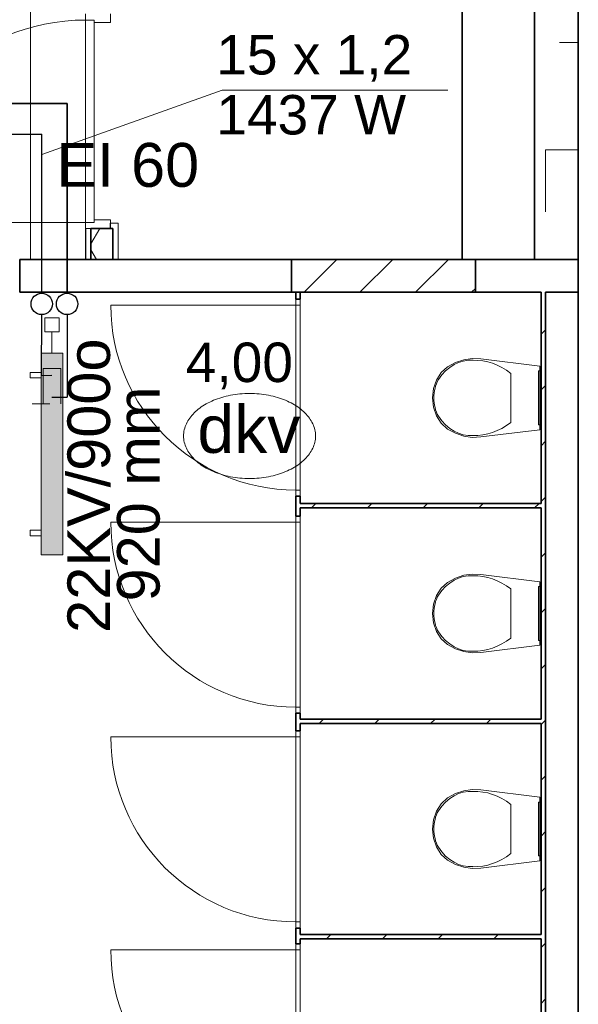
# Model space of a CAD drawing. Header units: millimetres. Extents: x -75424 to 111134, y 39940 to 476713.
# Tile 21 of 24: x 47109 to 49659, y 240561 to 245055. Entities that reach past the tile are written whole.
import ezdxf
from ezdxf.lldxf.tags import DXFTag

# ---------------------------------------------------------------- set-up
doc = ezdxf.new("R2010")
doc.units = ezdxf.units.MM
doc.header["$MEASUREMENT"] = 0
doc.linetypes.add('Przerywana', pattern=[5.644444, 2.822222, -2.822222])
for name, color, linetype in [('#podkład', 252, 'Continuous'), ('2D - Rysunki i Obrazki', 7, 'Continuous'), ('Drzwi Archicad', 7, 'Continuous'), ('Instalacje - Elektryczne', 7, 'Continuous'), ('IS_Armatura_podłączeniowa_grz._dolnozas.', 7, 'SOLID'), ('IS_Armatura_Therm', 7, 'SOLID'), ('IS_Grafika', 7, 'SOLID'), ('IS_Grzejniki_Plan_rzut', 7, 'SOLID'), ('IS_Opisy_działek_Therm', 7, 'SOLID'), ('IS_Powrót', 5, 'DASH'), ('IS_Text_Armatury_Therm', 7, 'Continuous'), ('IS_Text_Odbiornikow_Therm', 7, 'Continuous'), ('IS_Zasilanie', 1, 'SOLID'), ('Konstrukcja - Ściany działowe', 7, 'Continuous'), ('Konstrukcja - Ściany zewnętrzne', 7, 'Continuous'), ('Wnętrze - Wyposażenie', 7, 'Continuous'), ('Znaczniki drzwi Archicada', 7, 'Continuous')]:
    doc.layers.add(name, color=color, linetype=linetype)
doc.styles.add('MtXpl_Arial', font='arial.ttf', dxfattribs={"height": 0.2})
doc.styles.get("Standard").update_dxf_attribs({"font": 'arial.ttf'})
doc.styles.add('STYL_AUTOMATYCZNY_1', font='arial.ttf')
doc.linetypes.add('CO_LINE', pattern='A,12.7,-5.08,["C.O.",Standard,S=2.54,R=0,X=-2.54,Y=-1.27],-6.35', length=24.13)
tags = doc.linetypes.add('DASH', pattern=[15, 10, -5]).pattern_tags.tags
tags[6:7] = [DXFTag(74, 4), DXFTag(75, 0), DXFTag(340, '0'), DXFTag(46, 0.0), DXFTag(50, 0.0), DXFTag(44, 0.0), DXFTag(45, 0.0)]
tags[4:5] = [DXFTag(74, 4), DXFTag(75, 0), DXFTag(340, '0'), DXFTag(46, 0.0), DXFTag(50, 0.0), DXFTag(44, 0.0), DXFTag(45, 0.0)]
tags = doc.linetypes.add('SOLID', pattern=[10, 10, 0]).pattern_tags.tags
tags[6:7] = [DXFTag(74, 4), DXFTag(75, 0), DXFTag(340, '0'), DXFTag(46, 0.0), DXFTag(50, 0.0), DXFTag(44, 0.0), DXFTag(45, 0.0)]
tags[4:5] = [DXFTag(74, 4), DXFTag(75, 0), DXFTag(340, '0'), DXFTag(46, 0.0), DXFTag(50, 0.0), DXFTag(44, 0.0), DXFTag(45, 0.0)]
pattern_1 = [(45, (-208051.03, 747718.21), (-127.27922, 127.27922), [])]

# ---------------------------------------------------------------- blocks, each defined once
blk = doc.blocks.new('SDFGHB')
at = {"layer": 'Konstrukcja - Ściany działowe', "linetype": 'Continuous', "lineweight": 13}
h = blk.add_hatch(dxfattribs=at)
h.set_pattern_fill('Izolacja_miękka_0001', color=252, style=0, pattern_type=2)
h.set_pattern_definition([(60, (-208051.03, 747718.21), (-129.90381, 75), []), (120, (-208051.03, 747718.21), (129.90381, 75), [])])
h.paths.add_polyline_path([(47092.6, 464101.5), (47092.6, 463960.5), (47192.6, 463960.5), (47192.6, 464101.5), (47182.6, 464101.5)])
h = blk.add_hatch(dxfattribs=at)
h.set_pattern_fill('Bloczki_ceramiczne_0001', color=252, style=0, pattern_type=2)
h.set_pattern_definition(pattern_1)
h.paths.add_polyline_path([(48007.6, 463960.5), (48007.6, 463810.5), (48847.6, 463810.5), (48847.6, 463960.5)])
h = blk.add_hatch(dxfattribs=at)
h.set_pattern_fill('Bloczki_ceramiczne_0001', color=252, style=0, pattern_type=2)
h.set_pattern_definition(pattern_1)
h.paths.add_polyline_path([(49167.6, 458910.5), (49167.6, 463810.5), (49147.6, 463810.5), (49147.6, 458910.5)])
h = blk.add_hatch(dxfattribs=at)
h.set_pattern_fill('Bloczki_ceramiczne_0001', color=252, style=0, pattern_type=2)
h.set_pattern_definition(pattern_1)
h.paths.add_polyline_path([(48027.6, 462788.9), (48047.6, 462788.9), (48047.6, 462879.7), (48027.6, 462879.7)])
h = blk.add_hatch(dxfattribs=at)
h.set_pattern_fill('Bloczki_ceramiczne_0001', color=252, style=0, pattern_type=2)
h.set_pattern_definition(pattern_1)
h.paths.add_polyline_path([(48047.6, 462826.5), (49147.6, 462826.5), (49147.6, 462846.5), (48047.6, 462846.5)])
h = blk.add_hatch(dxfattribs=at)
h.set_pattern_fill('Bloczki_ceramiczne_0001', color=252, style=0, pattern_type=2)
h.set_pattern_definition(pattern_1)
h.paths.add_polyline_path([(48027.6, 461808.6), (48047.6, 461808.6), (48047.6, 461888.9), (48027.6, 461888.9)])
h = blk.add_hatch(dxfattribs=at)
h.set_pattern_fill('Bloczki_ceramiczne_0001', color=252, style=0, pattern_type=2)
h.set_pattern_definition(pattern_1)
h.paths.add_polyline_path([(48047.6, 461842.5), (49147.6, 461842.5), (49147.6, 461862.5), (48047.6, 461862.5)])
h = blk.add_hatch(dxfattribs=at)
h.set_pattern_fill('Bloczki_ceramiczne_0001', color=252, style=0, pattern_type=2)
h.set_pattern_definition(pattern_1)
h.paths.add_polyline_path([(48027.6, 460908.6), (48027.6, 460837.1), (48047.6, 460837.1), (48047.6, 460908.6)])
h = blk.add_hatch(dxfattribs=at)
h.set_pattern_fill('Bloczki_ceramiczne_0001', color=252, style=0, pattern_type=2)
h.set_pattern_definition(pattern_1)
h.paths.add_polyline_path([(48047.6, 460858.5), (49147.6, 460858.5), (49147.6, 460878.5), (48047.6, 460878.5)])
at = {"color": 252, "linetype": 'Continuous', "lineweight": 35, "ltscale": 100, "flags": 128}
blk.add_lwpolyline([(48788, 466167.5), (49317.3, 466167.5), (49317.3, 465483.9), (49117, 465483.9), (49117, 463960.5), (48788, 463960.5)], close=True, dxfattribs=at)
for points in [[(48847.6, 463960.5), (48007.6, 463960.5)], [(48007.6, 463810.5), (48847.6, 463810.5)]]:
    blk.add_lwpolyline(points, dxfattribs=at)
at = {"layer": '2D - Rysunki i Obrazki', "color": 252, "linetype": 'Continuous', "lineweight": 13, "ltscale": 100, "flags": 128}
blk.add_lwpolyline([(46817.6, 467790.5), (49317.6, 467790.5), (49317.6, 463960.5), (46817.6, 463960.5)], close=True, dxfattribs=at)
at = {"layer": 'Drzwi Archicad', "color": 252, "linetype": 'Continuous', "lineweight": 13, "ltscale": 100}
for p, q in [((47067.6, 465053.5), (47067.6, 465081.5)), ((47182.6, 465081.5), (47182.6, 465041.5)), ((47107.6, 465053.5), (47067.6, 465053.5)), ((47067.6, 465053.5), (47067.6, 464129.5)), ((47107.6, 465053.5), (47067.6, 465053.5)), ((47107.6, 465041.5), (47107.6, 465053.5)), ((47107.6, 464129.5), (47107.6, 465053.5)), ((47182.6, 465041.5), (47107.6, 465041.5)), ((47067.6, 464129.5), (46143.6, 464129.5)), ((47067.6, 464101.5), (47067.6, 464129.5)), ((47067.6, 464129.5), (47107.6, 464129.5)), ((47067.6, 464129.5), (47107.6, 464129.5)), ((47107.6, 464129.5), (47107.6, 464141.5)), ((47107.6, 464141.5), (47182.6, 464141.5)), ((47182.6, 464141.5), (47182.6, 464101.5)), ((47182.6, 464126.5), (47217.6, 464126.5)), ((47217.6, 464101.5), (47217.6, 464126.5)), ((47182.6, 464101.5), (47067.6, 464101.5)), ((47067.6, 464101.5), (47092.6, 464101.5)), ((47067.6, 464101.5), (47092.6, 464101.5)), ((48047.6, 463779.7), (48027.6, 463779.7)), ((48027.6, 463779.7), (48027.6, 463751.7)), ((48047.6, 463739.7), (48047.6, 463779.7)), ((48027.6, 463751.7), (47183.6, 463751.7)), ((48027.6, 463751.7), (48047.6, 463751.7)), ((48027.6, 462907.7), (48027.6, 463751.7)), ((48027.6, 463751.7), (48047.6, 463751.7)), ((48047.6, 463751.7), (48047.6, 463739.7)), ((48047.6, 463751.7), (48047.6, 462907.7)), ((48047.6, 462907.7), (48027.6, 462907.7)), ((48027.6, 462907.7), (48027.6, 462879.7)), ((48047.6, 462907.7), (48027.6, 462907.7)), ((48047.6, 462919.7), (48047.6, 462907.7)), ((48047.6, 462879.7), (48047.6, 462919.7)), ((48027.6, 462879.7), (48047.6, 462879.7)), ((48047.6, 462788.9), (48027.6, 462788.9)), ((48027.6, 462788.9), (48027.6, 462760.9)), ((48047.6, 462748.9), (48047.6, 462788.9)), ((48027.6, 462760.9), (47183.6, 462760.9)), ((48027.6, 462760.9), (48047.6, 462760.9)), ((48027.6, 461916.9), (48027.6, 462760.9)), ((48027.6, 462760.9), (48047.6, 462760.9)), ((48047.6, 462760.9), (48047.6, 462748.9)), ((48047.6, 462760.9), (48047.6, 461916.9)), ((48047.6, 461916.9), (48027.6, 461916.9)), ((48027.6, 461916.9), (48027.6, 461888.9)), ((48047.6, 461916.9), (48027.6, 461916.9)), ((48047.6, 461928.9), (48047.6, 461916.9)), ((48047.6, 461888.9), (48047.6, 461928.9)), ((48027.6, 461888.9), (48047.6, 461888.9)), ((48027.6, 461780.6), (47183.6, 461780.6)), ((48047.6, 461808.6), (48027.6, 461808.6)), ((48027.6, 461808.6), (48027.6, 461780.6)), ((48027.6, 461780.6), (48047.6, 461780.6)), ((48027.6, 460936.6), (48027.6, 461780.6)), ((48027.6, 461780.6), (48047.6, 461780.6)), ((48047.6, 461768.6), (48047.6, 461808.6)), ((48047.6, 461780.6), (48047.6, 461768.6)), ((48047.6, 461780.6), (48047.6, 460936.6)), ((48047.6, 460936.6), (48027.6, 460936.6)), ((48027.6, 460936.6), (48027.6, 460908.6)), ((48047.6, 460936.6), (48027.6, 460936.6)), ((48047.6, 460948.6), (48047.6, 460936.6)), ((48047.6, 460908.6), (48047.6, 460948.6)), ((48027.6, 460908.6), (48047.6, 460908.6)), ((48047.6, 460837.1), (48027.6, 460837.1)), ((48027.6, 460837.1), (48027.6, 460809.1)), ((48047.6, 460797.1), (48047.6, 460837.1)), ((48027.6, 460809.1), (47183.6, 460809.1)), ((48027.6, 460809.1), (48047.6, 460809.1)), ((48027.6, 459965.1), (48027.6, 460809.1)), ((48027.6, 460809.1), (48047.6, 460809.1)), ((48047.6, 460809.1), (48047.6, 460797.1)), ((48047.6, 460809.1), (48047.6, 459965.1))]:
    blk.add_line(p, q, dxfattribs=at)
at = {"layer": 'Drzwi Archicad', "color": 252, "linetype": 'Continuous', "lineweight": 35, "ltscale": 100}
for p, q in [((47092.6, 464101.5), (47182.6, 464101.5)), ((47092.6, 464101.5), (47182.6, 464101.5)), ((48027.6, 463779.7), (48047.6, 463779.7)), ((48027.6, 463779.7), (48047.6, 463779.7)), ((48027.6, 462879.7), (48047.6, 462879.7)), ((48027.6, 462879.7), (48047.6, 462879.7)), ((48027.6, 462788.9), (48047.6, 462788.9)), ((48027.6, 462788.9), (48047.6, 462788.9)), ((48027.6, 461888.9), (48047.6, 461888.9)), ((48027.6, 461888.9), (48047.6, 461888.9)), ((48027.6, 461808.6), (48047.6, 461808.6)), ((48027.6, 461808.6), (48047.6, 461808.6)), ((48027.6, 460908.6), (48047.6, 460908.6)), ((48027.6, 460908.6), (48047.6, 460908.6)), ((48027.6, 460837.1), (48047.6, 460837.1)), ((48027.6, 460837.1), (48047.6, 460837.1))]:
    blk.add_line(p, q, dxfattribs=at)
at = {"layer": 'Drzwi Archicad', "color": 252, "linetype": 'Continuous', "lineweight": 13, "ltscale": 100}
for centre, radius, start, end in [((47067.6, 464129.5), 924, 90, 180), ((48027.6, 463751.7), 844, 180, 270), ((48027.6, 462760.9), 844, 180, 270), ((48027.6, 461780.6), 844, 180, 270), ((48027.6, 460809.1), 844, 180, 270)]:
    blk.add_arc(centre, radius, start, end, dxfattribs=at)
at = {"layer": 'Instalacje - Elektryczne', "color": 252, "linetype": 'Przerywana', "lineweight": 20, "ltscale": 100, "flags": 128}
for points in [[(49167.6, 465450.5), (49167.6, 464950.5), (49317.6, 464950.5), (49317.6, 465450.5)], [(49167.6, 464460.5), (49167.6, 463960.5), (49317.6, 463960.5), (49317.6, 464460.5)]]:
    blk.add_lwpolyline(points, close=True, dxfattribs=at)
at = {"layer": 'Konstrukcja - Ściany działowe', "color": 252, "linetype": 'Continuous', "lineweight": 13, "ltscale": 100}
for p, q in [((47182.6, 464126.5), (47217.6, 464126.5)), ((47217.6, 464101.5), (47217.6, 464126.5)), ((47067.6, 464101.5), (47092.6, 464101.5))]:
    blk.add_line(p, q, dxfattribs=at)
at = {"layer": 'Konstrukcja - Ściany działowe', "color": 252, "linetype": 'Continuous', "lineweight": 25, "ltscale": 100}
blk.add_line((47182.6, 464101.5), (47182.6, 464126.5), dxfattribs=at)
at = {"layer": 'Konstrukcja - Ściany działowe', "color": 252, "linetype": 'Continuous', "lineweight": 35, "ltscale": 100}
for p, q in [((47092.6, 464101.5), (47092.6, 463960.5)), ((47092.6, 464101.5), (47182.6, 464101.5)), ((47192.6, 464101.5), (47182.6, 464101.5)), ((47192.6, 463960.5), (47192.6, 464101.5)), ((46767.6, 463960.5), (46767.6, 463810.5)), ((48007.6, 463960.5), (48007.6, 463810.5)), ((48847.6, 463960.5), (48847.6, 463810.5)), ((48027.6, 463779.7), (48047.6, 463779.7)), ((48027.6, 462879.7), (48047.6, 462879.7)), ((48027.6, 462788.9), (48047.6, 462788.9)), ((48027.6, 461888.9), (48047.6, 461888.9)), ((48027.6, 461808.6), (48047.6, 461808.6)), ((48027.6, 460908.6), (48047.6, 460908.6)), ((48027.6, 460837.1), (48047.6, 460837.1))]:
    blk.add_line(p, q, dxfattribs=at)
at = {"layer": 'Konstrukcja - Ściany działowe', "color": 252, "linetype": 'Continuous', "lineweight": 25, "ltscale": 100, "flags": 128}
for points in [[(47067.6, 464101.5), (47067.6, 463960.5)], [(47192.6, 463960.5), (47217.6, 463960.5)]]:
    blk.add_lwpolyline(points, dxfattribs=at)
at = {"layer": 'Konstrukcja - Ściany działowe', "color": 252, "linetype": 'Continuous', "lineweight": 13, "ltscale": 100, "flags": 128}
for points in [[(47217.6, 463960.5), (47217.6, 464101.5)], [(47067.6, 463960.5), (47092.6, 463960.5)]]:
    blk.add_lwpolyline(points, dxfattribs=at)
at = {"layer": 'Konstrukcja - Ściany działowe', "color": 252, "linetype": 'Continuous', "lineweight": 35, "ltscale": 100, "flags": 128}
for points in [[(48007.6, 463960.5), (46767.6, 463960.5)], [(47092.6, 463960.5), (47192.6, 463960.5)], [(49317.6, 463960.5), (48847.6, 463960.5)], [(49317.6, 463810.5), (49317.6, 463960.5)], [(46767.6, 463810.5), (48007.6, 463810.5)], [(48047.6, 463810.5), (48027.6, 463810.5)], [(48027.6, 463810.5), (48027.6, 463779.7)], [(48047.6, 463779.7), (48047.6, 463810.5)], [(48847.6, 463810.5), (49147.6, 463810.5)], [(49147.6, 463810.5), (49147.6, 462846.5)], [(49167.6, 463810.5), (49317.6, 463810.5)], [(49167.6, 458910.5), (49167.6, 463810.5)], [(48027.6, 462879.7), (48027.6, 462788.9)], [(48047.6, 462846.5), (48047.6, 462879.7)], [(49147.6, 462846.5), (48047.6, 462846.5)], [(48047.6, 462788.9), (48047.6, 462826.5)], [(48047.6, 462826.5), (49147.6, 462826.5)], [(49147.6, 462826.5), (49147.6, 461862.5)], [(48027.6, 461888.9), (48027.6, 461808.6)], [(48047.6, 461862.5), (48047.6, 461888.9)], [(49147.6, 461862.5), (48047.6, 461862.5)], [(48047.6, 461808.6), (48047.6, 461842.5)], [(48047.6, 461842.5), (49147.6, 461842.5)], [(49147.6, 461842.5), (49147.6, 460878.5)], [(48027.6, 460908.6), (48027.6, 460837.1)], [(48047.6, 460878.5), (48047.6, 460908.6)], [(49147.6, 460878.5), (48047.6, 460878.5)], [(48047.6, 460837.1), (48047.6, 460858.5)], [(48047.6, 460858.5), (49147.6, 460858.5)], [(49147.6, 460858.5), (49147.6, 459894.5)]]:
    blk.add_lwpolyline(points, dxfattribs=at)
at = {"layer": 'Konstrukcja - Ściany zewnętrzne', "color": 252, "linetype": 'Continuous', "lineweight": 35, "ltscale": 100, "flags": 128}
blk.add_lwpolyline([(49317.6, 466140.5), (49317.6, 458910.5)], dxfattribs=at)
at = {"layer": 'Wnętrze - Wyposażenie', "color": 252, "linetype": 'Continuous', "lineweight": 13, "ltscale": 100}
for p, q in [((49009.1, 463440.5), (49009.1, 463328.5)), ((49009.1, 463328.5), (49009.1, 463216.4)), ((49009.1, 462456.5), (49009.1, 462344.4)), ((49009.1, 462344.4), (49009.1, 462232.4)), ((49009.1, 461472.5), (49009.1, 461360.5)), ((49009.1, 461360.5), (49009.1, 461248.4))]:
    blk.add_line(p, q, dxfattribs=at)
at = {"layer": 'Wnętrze - Wyposażenie', "color": 252, "linetype": 'Continuous', "lineweight": 13, "ltscale": 100, "flags": 128}
for points in [[(48794.4, 463154.2), (48756.3, 463166.9), (48720.4, 463186.5), (48691.9, 463212.8), (48670.1, 463246.8), (48656.3, 463286.2), (48651.6, 463328.4), (48656.3, 463370.7), (48670.1, 463410.1), (48691.9, 463444.1), (48720.4, 463470.4), (48756.3, 463490), (48794.4, 463502.7), (48833.7, 463508.4), (48873.3, 463506.8), (49141.6, 463473.5), (49141.6, 463183.5), (48873.3, 463150.1), (48833.7, 463148.5)], [(49141.6, 463451.5), (49141.6, 463205.5), (49136.6, 463205.5), (49136.6, 463451.5)], [(48794.4, 462170.2), (48756.3, 462182.9), (48720.4, 462202.5), (48691.9, 462228.8), (48670.1, 462262.8), (48656.3, 462302.2), (48651.6, 462344.4), (48656.3, 462386.7), (48670.1, 462426.1), (48691.9, 462460), (48720.4, 462486.4), (48756.3, 462505.9), (48794.4, 462518.7), (48833.7, 462524.3), (48873.3, 462522.7), (49141.6, 462489.4), (49141.6, 462199.4), (48873.3, 462166.1), (48833.7, 462164.5)], [(49141.6, 462467.4), (49141.6, 462221.4), (49136.6, 462221.4), (49136.6, 462467.4)], [(48794.4, 461186.2), (48756.3, 461198.9), (48720.4, 461218.5), (48691.9, 461244.8), (48670.1, 461278.8), (48656.3, 461318.2), (48651.6, 461360.4), (48656.3, 461402.7), (48670.1, 461442.1), (48691.9, 461476.1), (48720.4, 461502.4), (48756.3, 461522), (48794.4, 461534.7), (48833.7, 461540.4), (48873.3, 461538.8), (49141.6, 461505.5), (49141.6, 461215.5), (48873.3, 461182.1), (48833.7, 461180.5)], [(49141.6, 461483.5), (49141.6, 461237.5), (49136.6, 461237.5), (49136.6, 461483.5)]]:
    blk.add_lwpolyline(points, close=True, dxfattribs=at)
at = {"layer": 'Wnętrze - Wyposażenie', "color": 252, "linetype": 'Continuous', "lineweight": 13, "ltscale": 100}
for centre, major_axis, start_param, end_param in [((48825.9, 463236.4), (0, 264.2), 6.227458, 7.128046), ((48844.6, 463063), (0, 437.4), 5.753783, 6.306803), ((48764.3, 463327.6), (0, 142.5), 0.938292, 1.564935), ((48764.3, 463329.3), (0, 142.5), 1.576657, 2.203301), ((48825.9, 463420.5), (0, 264.2), 2.296735, 3.197324), ((48844.5, 463593.9), (0, 437.4), 3.117977, 3.670997), ((48825.9, 462252.4), (0, 264.2), 6.227458, 7.128046), ((48844.5, 462079), (0, 437.4), 5.753783, 6.306803), ((48764.3, 462343.6), (0, 142.5), 0.938292, 1.564935), ((48764.3, 462345.3), (0, 142.5), 1.576657, 2.203301), ((48825.9, 462436.5), (0, 264.2), 2.296735, 3.197324), ((48844.5, 462609.9), (0, 437.4), 3.117977, 3.670997), ((48825.9, 461268.4), (0, 264.2), 6.227458, 7.128046), ((48844.6, 461095), (0, 437.4), 5.753783, 6.306803), ((48764.3, 461359.6), (0, 142.5), 0.938292, 1.564935), ((48764.3, 461361.3), (0, 142.5), 1.576657, 2.203301), ((48825.9, 461452.5), (0, 264.2), 2.296735, 3.197324), ((48844.5, 461625.9), (0, 437.4), 3.117977, 3.670997)]:
    blk.add_ellipse(centre, major_axis=major_axis, ratio=0.744822, start_param=start_param, end_param=end_param, dxfattribs=at)
at = {"layer": 'Znaczniki drzwi Archicada', "color": 252, "linetype": 'Continuous', "lineweight": 35, "insert": (46934.4, 464289.3), "char_height": 200, "attachment_point": 7, "style": 'STYL_AUTOMATYCZNY_1'}
blk.add_mtext('\\A1;{\\pql;\\pt0;\\fArial|b0|i0|c238|p0;\\W1.000000;EI 60\\fArial|b0|i0|c238|p0;\\W1.000000;\\fArial|b0|i0|c238|p0;\\H0.666667x;\\W1.000000;\\fArial|b0|i0|c238|p0;\\H1.500000x;\\W1.000000;}', dxfattribs=at)

msp = doc.modelspace()

# ---------------------------------------------------------------- linework, layer by layer
at = {"layer": 'IS_Armatura_podłączeniowa_grz._dolnozas.', "color": 7, "lineweight": 5, "ltscale": 10}
for p, q in [((47216.9, 243462.4), (47216.9, 243302.4)), ((47296.9, 243462.4), (47216.9, 243462.4)), ((47296.9, 243302.4), (47296.9, 243462.4)), ((47166.9, 243302.4), (47246.9, 243302.4))]:
    msp.add_line(p, q, dxfattribs=at)
at = {"layer": 'IS_Armatura_Therm', "color": 7, "lineweight": 5, "ltscale": 10}
for p, q in [((47289.4, 243694.9), (47224.4, 243694.9)), ((47224.4, 243694.9), (47224.4, 243629.9)), ((47289.4, 243629.9), (47289.4, 243694.9)), ((47224.4, 243629.9), (47289.4, 243629.9)), ((47256.9, 243532.4), (47256.9, 243629.9))]:
    msp.add_line(p, q, dxfattribs=at)
at = {"layer": 'IS_Grafika', "color": 7, "lineweight": 5, "ltscale": 10}
for points, knots in [([(48158.7, 243349.1), (48143.9, 243349.1), (48114.7, 243347.7), (48072.2, 243341.7), (48032.2, 243331.9), (47995.1, 243318.7), (47961.4, 243302.5), (47931.5, 243283.4), (47906, 243261.7), (47885.1, 243237.8), (47869.6, 243211.8), (47859.8, 243184), (47857.6, 243164.7), (47857.6, 243155)], [0, 0, 0, 0, 44.551799, 87.463809, 128.633135, 167.946913, 205.304033, 240.642875, 273.978003, 305.448731, 335.37975, 364.344465, 393.203815, 393.203815, 393.203815, 393.203815]), ([(48459.9, 243155), (48459.9, 243164.7), (48457.7, 243184), (48447.9, 243211.8), (48432.3, 243237.8), (48411.5, 243261.7), (48385.9, 243283.4), (48356.1, 243302.5), (48322.4, 243318.7), (48285.3, 243331.9), (48245.3, 243341.7), (48202.8, 243347.7), (48173.6, 243349.1), (48158.7, 243349.1)], [0, 0, 0, 0, 28.859349, 57.824065, 87.755084, 119.225812, 152.560939, 187.899782, 225.256901, 264.570679, 305.740005, 348.652015, 393.203815, 393.203815, 393.203815, 393.203815]), ([(47857.6, 243155), (47857.6, 243145.4), (47859.8, 243126.1), (47869.6, 243098.3), (47885.1, 243072.3), (47906, 243048.4), (47931.5, 243026.7), (47961.4, 243007.6), (47995.1, 242991.4), (48032.2, 242978.2), (48072.2, 242968.4), (48114.7, 242962.4), (48143.9, 242961), (48158.7, 242961)], [0, 0, 0, 0, 28.859349, 57.824065, 87.755084, 119.225812, 152.560939, 187.899782, 225.256901, 264.570679, 305.740005, 348.652015, 393.203815, 393.203815, 393.203815, 393.203815]), ([(48158.7, 242961), (48173.6, 242961), (48202.8, 242962.4), (48245.3, 242968.4), (48285.3, 242978.2), (48322.4, 242991.4), (48356.1, 243007.6), (48385.9, 243026.7), (48411.5, 243048.4), (48432.3, 243072.3), (48447.9, 243098.3), (48457.7, 243126.1), (48459.9, 243145.4), (48459.9, 243155)], [0, 0, 0, 0, 44.551799, 87.463809, 128.633135, 167.946913, 205.304033, 240.642875, 273.978003, 305.448731, 335.37975, 364.344465, 393.203815, 393.203815, 393.203815, 393.203815])]:
    msp.add_open_spline(points, degree=3, knots=knots, dxfattribs=at)
at = {"layer": 'IS_Grzejniki_Plan_rzut', "color": 7, "lineweight": 5, "ltscale": 10}
for p, q in [((47206.9, 243532.4), (47206.9, 242612.4)), ((47306.9, 243532.4), (47206.9, 243532.4)), ((47306.9, 242612.4), (47306.9, 243532.4)), ((47206.9, 243444.9), (47156.9, 243444.9)), ((47156.9, 243444.9), (47156.9, 243419.9)), ((47156.9, 243419.9), (47206.9, 243419.9)), ((47156.9, 242699.9), (47156.9, 242724.9)), ((47156.9, 242724.9), (47206.9, 242724.9)), ((47206.9, 242699.9), (47156.9, 242699.9)), ((47206.9, 242612.4), (47306.9, 242612.4))]:
    msp.add_line(p, q, dxfattribs=at)
at = {"layer": 'IS_Grzejniki_Plan_rzut', "color": 251, "linetype": 'Continuous', "lineweight": 5, "ltscale": 10, "extrusion": (0, 0, -1)}
for points in [[(-47306.9, 242612.4), (-47206.9, 243532.4), (-47206.9, 242612.4)], [(-47206.9, 243532.4), (-47306.9, 242612.4), (-47306.9, 243532.4)]]:
    msp.add_solid(points, dxfattribs=at)
at = {"layer": 'IS_Opisy_działek_Therm', "color": 7, "lineweight": 5, "ltscale": 10}
for p, q in [((47210.3, 244439.6), (48034.2, 244733.8)), ((48034.2, 244733.8), (49064.2, 244733.8))]:
    msp.add_line(p, q, dxfattribs=at)
at = {"layer": 'IS_Powrót', "color": 4, "linetype": 'CO_LINE', "lineweight": 30, "ltscale": 30}
for p, q in [((46517.2, 244532.9), (47210.3, 244532.9)), ((47210, 243804.8), (47210, 244532.9))]:
    msp.add_line(p, q, dxfattribs=at)
at = {"layer": 'IS_Powrót', "color": 5, "lineweight": 30, "ltscale": 20}
for p, q in [((47209.5, 243709.1), (47206.9, 243431)), ((47206.9, 243431), (47256.9, 243432.4))]:
    msp.add_line(p, q, dxfattribs=at)
at = {"layer": 'IS_Powrót', "color": 5, "linetype": 'Continuous', "lineweight": 30, "ltscale": 20}
msp.add_circle((47210, 243758), 48.9, dxfattribs=at)
at = {"layer": 'IS_Zasilanie', "color": 6, "linetype": 'CO_LINE', "lineweight": 35, "ltscale": 30}
for p in [(46281.8, 244672.9), (47326, 243804.8)]:
    msp.add_line(p, (47326, 244672.9), dxfattribs=at)
at = {"layer": 'IS_Zasilanie', "color": 1, "lineweight": 30, "ltscale": 10}
for p in [(47326, 243709.1), (47256.9, 243332.4)]:
    msp.add_line(p, (47326, 243332.4), dxfattribs=at)
msp.add_circle((47326, 243758), 48.9, dxfattribs=at)

# ---------------------------------------------------------------- block references
at = {"layer": '#podkład'}
msp.add_blockref('SDFGHB', (341.9, -219999.6), dxfattribs=at)

# ---------------------------------------------------------------- texts
at = {"layer": 'IS_Grafika', "color": 7, "lineweight": 5, "ltscale": 10, "style": 'MtXpl_Arial'}
msp.add_text('dkv', height=216, dxfattribs=at).set_placement((47920.8, 243078))
at = {"layer": 'IS_Opisy_działek_Therm', "color": 7, "lineweight": 5, "ltscale": 10, "style": 'MtXpl_Arial'}
for s, p in [('15 x 1,2', (48006.9, 244805.3)), ('1437 W', (48006.9, 244531.5))]:
    msp.add_text(s, height=180, dxfattribs=at).set_placement(p)
at = {"layer": 'IS_Text_Armatury_Therm', "color": 7, "linetype": 'SOLID', "lineweight": 5, "ltscale": 10, "insert": (48356.9, 243367.9), "char_height": 180, "attachment_point": 9}
msp.add_mtext('\\fArial|b0|i0;4,00  ', dxfattribs=at)
at = {"layer": 'IS_Text_Odbiornikow_Therm', "color": 7, "linetype": 'SOLID', "lineweight": 5, "ltscale": 10, "char_height": 194.4, "rotation": 90}
for s, insert, attachment_point in [('\\fArial|b0|i0;22KV/900o', (47327.3, 242256.3), 1), ('\\fArial|b0|i0;920 mm', (47553.8, 243380.7), 3)]:
    msp.add_mtext(s, dxfattribs=dict(at, insert=insert, attachment_point=attachment_point))

doc.saveas('drawing.dxf')
